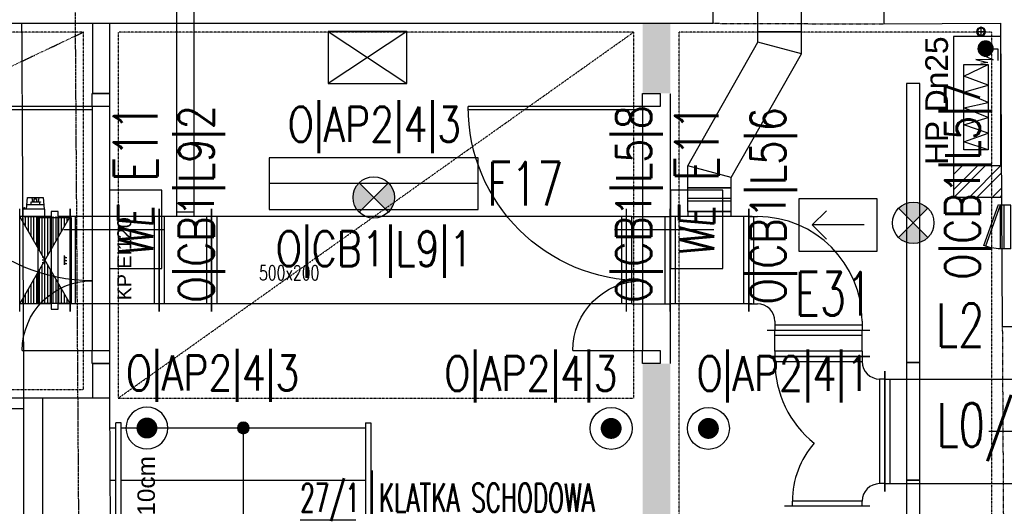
# Model space of a CAD drawing. Header units: inches. Extents: x -281236 to -70395, y 38777 to 102341.
# Tile 132 of 244: x -139572 to -139007, y 50760 to 51039. Entities that reach past the tile are written whole.
import ezdxf
from ezdxf.enums import TextEntityAlignment as Align

# ---------------------------------------------------------------- set-up
doc = ezdxf.new("R2010")
doc.units = ezdxf.units.IN
doc.header["$MEASUREMENT"] = 0
for name, pattern in [('CENTER', [2, 1.25, -0.25, 0.25, -0.25]), ('DASHDOT', [1, 0.5, -0.25, 0, -0.25]), ('DASHED2', [0.375, 0.25, -0.125]), ('DIVIDE', [31.75, 12.7, -6.35, 0, -6.35, 0, -6.35])]:
    doc.linetypes.add(name, pattern=pattern)
doc.layers.get('0').update_dxf_attribs({"color": 101})
for name, color, linetype in [('Drz---drzwi', 5, 'Continuous'), ('E-90', 6, 'Continuous'), ('E-OPIS-POM', 6, 'Continuous'), ('E35', 6, 'Continuous'), ('E50', 3, 'Continuous'), ('Ele-balustrada', 64, 'Continuous'), ('Ins-ppoz-opis', 240, 'Continuous'), ('Ins-went', 141, 'Continuous'), ('Mpoż-rury', 121, 'Continuous'), ('Mppoż-piony-hydranty', 121, 'Continuous'), ('Opis-spadki', 61, 'Continuous'), ('Os-osie glowne', 8, 'CENTER'), ('Sc-beton-hatch', 86, 'Continuous'), ('Sc-cegla pelna', 32, 'Continuous'), ('Sc-cegla pelna-hatch', 8, 'Continuous'), ('Sc-cegla pustak', 42, 'Continuous'), ('Sc-gk', 120, 'Continuous'), ('Sc-nad', 5, 'DASHED2'), ('Sc-nadproza kon', 5, 'DASHED2'), ('Sch-opis', 51, 'Continuous'), ('Sch-widok', 12, 'Continuous'), ('Suf-widok', 8, 'Continuous'), ('Wyp-meble', 155, 'Continuous')]:
    doc.layers.add(name, color=color, linetype=linetype)
doc.styles.add('ARIAL_CE', font='ARIAL.TTF', dxfattribs={"width": 0.8})
doc.styles.add('KA wymiar', font='romans.shx', dxfattribs={"width": 0.6})
doc.styles.add('ROMANS', font='romans', dxfattribs={"width": 0.85})
doc.styles.add('tab-bud$0$ROMANS', font='romans', dxfattribs={"width": 0.7})
doc.styles.add('TYTUL2', font='ARIAL.TTF')
doc.linetypes.add('ZIGZAG', pattern='A,0.00254,-5.08,[131,ltypeshp.shx,S=5.08,R=0,X=-5.08,Y=0],-10.16,[131,ltypeshp.shx,S=5.08,R=180,X=5.08,Y=0],-5.08', length=20.32254)

# ---------------------------------------------------------------- blocks, each defined once
blk = doc.blocks.new('pow')
for p, q in [((0, 0.523), (0, -0.523)), ((-1.075, 0), (1.78, 0))]:
    blk.add_line(p, q)
at = {"style": 'KA wymiar', "width": 0.6}
for s, height, p in [('2', 0.18, (-0.139, -0.27)), ('m', 0.21, (-0.333, -0.401))]:
    blk.add_text(s, height=height, dxfattribs=at).set_placement(p)
for tag, p in [('01', (-0.131, 0.084)), ('000.00', (-0.364, -0.401))]:
    blk.add_attdef(tag, text='', height=0.3, dxfattribs=at).set_placement(p, align=Align.RIGHT)
for tag, p in [('POMIESZCZENIE', (0.071, 0.084)), ('POSADZKA', (0.071, -0.401))]:
    blk.add_attdef(tag, p, '', height=0.3, dxfattribs=at)
blk = doc.blocks.new('we')
at = {"layer": 'E35', "ltscale": 0.2}
blk.add_lwpolyline([(45, 30), (0, 30), (0, 0), (45, 0)], close=True, dxfattribs=at)
at = {"layer": 'E35', "ltscale": 0.2, "style": 'ROMANS', "oblique": 5, "width": 0.8}
blk.add_text('WE', height=20, dxfattribs=at).set_placement((21.44, 15), align=Align.MIDDLE_CENTER)
blk = doc.blocks.new('kier')
at = {"layer": 'E35', "ltscale": 0.2}
for p, q in [((7.81, 15), (15.93, 23.11)), ((37.6, 15), (7.81, 15)), ((7.81, 15), (15.93, 6.89))]:
    blk.add_line(p, q, dxfattribs=at)
blk.add_lwpolyline([(0, 30), (45, 30), (45, 0), (0, 0)], close=True, dxfattribs=at)
blk = doc.blocks.new('E-90Przycisk')
at = {"layer": 'E35', "const_width": 3}
blk.add_lwpolyline([(1.5, 0, -1), (-1.5, 0, -1)], format="xyb", close=True, dxfattribs=at)
at = {"layer": 'E35'}
blk.add_circle((0, 0), 6, dxfattribs=at)
blk = doc.blocks.new('ozn_schody-kółko_d14')
at = {"ltscale": 25}
h = blk.add_hatch(color=256, dxfattribs=at)
edge = h.paths.add_edge_path()
edge.add_arc((0, 0), 3.33, 0, 360)
at = {"ltscale": 7}
blk.add_circle((0, 0), 3.33, dxfattribs=at)
blk = doc.blocks.new('_DKGJHF')
at = {"ltscale": 7}
for p, q in [((-21.08, -77), (35.92, -77)), ((-5, -145.5), (-104.98, -145.5)), ((-5, -147.5), (-105, -147.5))]:
    blk.add_line(p, q, dxfattribs=at)
for points in [[(5, -7.5), (5, 0), (-5, 0), (-5, -7.5)], [(5, -155), (5, -147.5), (-5, -147.5), (-5, -155)]]:
    blk.add_lwpolyline(points, close=True, dxfattribs=at)
for points in [[(-45, -7.5), (-5, -7.5)], [(-5, -147.5), (-5, -7.5)]]:
    blk.add_lwpolyline(points, dxfattribs=at)
for centre, radius, start, end in [((-5, -7.5), 40, 180, 270), ((-5, -147.5), 100, 90, 180)]:
    blk.add_arc(centre, radius, start, end)
blk = doc.blocks.new('_GJKHGJ')
at = {"ltscale": 25}
for p, q in [((-8, -5), (-8, 0)), ((-8, 0), (-8, -5)), ((0, 0), (-8, 0)), ((0, -5), (0, 0)), ((0, -5), (0, 0)), ((-8, -115), (-8, -5)), ((-8, -5), (0, -5)), ((-19.7, -60), (28.9, -60)), ((-8, -115), (0, -115)), ((-8, -120), (-8, -115)), ((0, -115), (0, -120)), ((0, -115), (0, -120)), ((0, -120), (-8, -120))]:
    blk.add_line(p, q, dxfattribs=at)
at = {"ltscale": 7}
for p, q in [((-8, -5), (-118, -5)), ((-8, -6.8), (-117.99, -6.8))]:
    blk.add_line(p, q, dxfattribs=at)
blk.add_arc((-8, -5), 110, 180, 270)
blk = doc.blocks.new('pion')
at = {"layer": 'Mpoż-rury', "color": 8}
for p, q in [((61204.15, 11079.35), (61204.15, 11073.35)), ((61201.15, 11076.35), (61207.15, 11076.35))]:
    blk.add_line(p, q, dxfattribs=at)
blk.add_circle((61204.13, 11076.35), 2.55, dxfattribs=at)
at = {"layer": 'Mpoż-rury'}
blk.add_circle((61204.15, 11076.35), 2, dxfattribs=at)
blk = doc.blocks.new('HP25')
at = {"layer": 'Mppoż-piony-hydranty'}
for p, q in [((-1492.3, 1506.02), (-1492.3, 1533.02)), ((-1492.3, 1533.02), (-1418.3, 1533.02)), ((-1418.3, 1533.02), (-1418.3, 1506.02)), ((-1469.71, 1527.1), (-1476.32, 1513.24)), ((-1427.42, 1527.1), (-1476.32, 1527.1)), ((-1476.32, 1527.1), (-1476.32, 1513.24)), ((-1464.43, 1513.24), (-1469.71, 1527.1)), ((-1460.46, 1527.1), (-1464.43, 1513.24)), ((-1454.51, 1513.24), (-1460.46, 1527.1)), ((-1451.54, 1527.1), (-1454.51, 1513.24)), ((-1445.92, 1513.24), (-1451.54, 1527.1)), ((-1441.63, 1527.1), (-1445.92, 1513.24)), ((-1437, 1513.24), (-1441.63, 1527.1)), ((-1432.04, 1527.1), (-1437, 1513.24)), ((-1427.42, 1513.24), (-1432.04, 1527.1)), ((-1427.42, 1513.24), (-1427.42, 1527.1)), ((-1487.98, 1518.24), (-1481.89, 1512.15)), ((-1487.82, 1518.35), (-1481.78, 1512.31)), ((-1487.64, 1518.46), (-1481.67, 1512.49)), ((-1487.46, 1518.56), (-1481.57, 1512.67)), ((-1487.27, 1518.66), (-1481.47, 1512.86)), ((-1487.08, 1518.74), (-1481.39, 1513.05)), ((-1486.87, 1518.82), (-1481.31, 1513.26)), ((-1486.66, 1518.89), (-1481.24, 1513.47)), ((-1486.43, 1518.95), (-1481.18, 1513.7)), ((-1486.2, 1519), (-1481.13, 1513.93)), ((-1485.95, 1519.04), (-1481.09, 1514.18)), ((-1485.69, 1519.06), (-1481.07, 1514.43)), ((-1485.42, 1519.07), (-1481.06, 1514.71)), ((-1485.13, 1519.06), (-1481.07, 1515)), ((-1484.81, 1519.03), (-1481.1, 1515.32)), ((-1484.47, 1518.96), (-1481.17, 1515.66)), ((-1484.08, 1518.86), (-1481.27, 1516.05)), ((-1483.61, 1518.68), (-1481.45, 1516.52)), ((-1482.97, 1518.31), (-1481.82, 1517.16)), ((-1479.08, 1520.38), (-1477.49, 1513.39)), ((-1478.95, 1510.35), (-1479.08, 1520.38)), ((-1489.78, 1514.94), (-1485.19, 1510.35)), ((-1489.78, 1514.66), (-1485.46, 1510.35)), ((-1489.77, 1514.37), (-1485.76, 1510.36)), ((-1489.76, 1515.2), (-1484.93, 1510.37)), ((-1489.73, 1514.05), (-1486.08, 1510.39)), ((-1489.72, 1515.45), (-1484.68, 1510.41)), ((-1489.67, 1515.68), (-1484.44, 1510.46)), ((-1489.67, 1513.7), (-1486.43, 1510.46)), ((-1489.62, 1515.91), (-1484.22, 1510.51)), ((-1489.55, 1516.12), (-1484, 1510.58)), ((-1489.55, 1513.3), (-1486.83, 1510.58)), ((-1489.47, 1516.33), (-1483.8, 1510.66)), ((-1489.39, 1516.53), (-1483.6, 1510.74)), ((-1489.36, 1512.82), (-1487.31, 1510.77)), ((-1489.29, 1516.72), (-1483.41, 1510.84)), ((-1489.19, 1516.9), (-1483.23, 1510.94)), ((-1489.08, 1517.08), (-1483.05, 1511.04)), ((-1488.97, 1517.24), (-1482.88, 1511.16)), ((-1488.85, 1517.41), (-1482.72, 1511.28)), ((-1488.72, 1517.56), (-1482.57, 1511.41)), ((-1488.59, 1517.71), (-1482.42, 1511.54)), ((-1488.45, 1517.85), (-1482.28, 1511.68)), ((-1488.3, 1517.99), (-1482.14, 1511.83)), ((-1488.14, 1518.12), (-1482.01, 1511.99)), ((-1480.93, 1514.44), (-1478.95, 1510.35)), ((-1477.49, 1513.39), (-1476.96, 1517.48)), ((-1476.32, 1513.24), (-1427.42, 1513.24)), ((-1488.93, 1512.11), (-1488.02, 1511.2)), ((-1485.29, 1510.48), (-1485.29, 1507.71)), ((-1485.29, 1507.71), (-1478.55, 1507.71)), ((-1418.3, 1506.02), (-1492.3, 1506.02))]:
    blk.add_line(p, q, dxfattribs=at)
blk.add_circle((-1485.42, 1514.71), 4.36, dxfattribs=at)
blk = doc.blocks.new('rewizja')
at = {"layer": 'Wyp-meble'}
for p, q in [((-25, 6), (-25, 0)), ((-25, 6), (0, 6)), ((0, 6), (0, 0)), ((-25, 4), (-25, 2)), ((0, 2), (-25, 2)), ((0, 0), (-25, 0))]:
    blk.add_line(p, q, dxfattribs=at)
blk.add_lwpolyline([(-23.15, -9.49), (0.34, -0.94), (0, 0), (-23.49, -8.55)], close=True, dxfattribs=at)
blk.add_arc((0, 0), 25, 180, 202.2924, dxfattribs=at)

msp = doc.modelspace()

# ---------------------------------------------------------------- hatches: boundary and pattern name
at = {"layer": 'E35'}
h = msp.add_hatch(color=256, dxfattribs=at)
edge = h.paths.add_edge_path()
edge.add_arc((-139368.68, 50936.83), 11.88, 135, 225)
edge.add_line((-139377.08, 50928.43), (-139368.68, 50936.83))
edge.add_line((-139368.68, 50936.83), (-139377.08, 50945.23))
edge = h.paths.add_edge_path()
edge.add_arc((-139368.68, 50936.83), 11.88, -45, 45)
edge.add_line((-139360.28, 50945.23), (-139368.68, 50936.83))
edge.add_line((-139368.68, 50936.83), (-139360.28, 50928.43))
h = msp.add_hatch(color=256, dxfattribs=at)
edge = h.paths.add_edge_path()
edge.add_arc((-139059.43, 50922.24), 11.88, 225, 315)
edge.add_line((-139051.03, 50913.84), (-139059.43, 50922.24))
edge.add_line((-139059.43, 50922.24), (-139067.83, 50913.84))
edge = h.paths.add_edge_path()
edge.add_arc((-139059.43, 50922.24), 11.88, 45, 135)
edge.add_line((-139067.83, 50930.64), (-139059.43, 50922.24))
edge.add_line((-139059.43, 50922.24), (-139051.03, 50930.64))
at = {"layer": 'Ins-went'}
h = msp.add_hatch(dxfattribs=at)
h.set_pattern_fill('LINE', color=256, scale=12.7, angle=270, style=0)
h.set_pattern_definition([(270, (-139557.1131, 50900.8385), (1.5875, 2e-13), [])])
h.paths.add_polyline_path([(-139542.61, 50925.84), (-139571.61, 50925.84), (-139542.61, 50875.84), (-139571.61, 50875.84)])
at = {"layer": 'Sc-beton-hatch'}
h = msp.add_hatch(dxfattribs=at)
h.set_pattern_fill('ANSI33', color=256, scale=25, style=0)
h.paths.add_polyline_path([(-139198.58, 51036.7), (-139214.58, 51036.7), (-139214.58, 50996.52), (-139198.58, 50996.52)])
h.paths.add_polyline_path([(-139198.58, 50841.52), (-139214.58, 50841.52), (-139214.58, 50321.65), (-139494.6, 50321.65), (-139494.6, 50305.65), (-139198.58, 50305.65)])
at = {"layer": 'Sc-cegla pelna-hatch'}
h = msp.add_hatch(dxfattribs=at)
h.set_pattern_fill('ANSI32', color=256, scale=25, style=0)
h.paths.add_polyline_path([(-139022.89, 50955.07), (-139036.29, 50955.07), (-139036.29, 50937.07), (-139022.89, 50937.07)])
h.paths.add_polyline_path([(-139008.89, 50955.07), (-139022.89, 50955.07), (-139022.89, 50937.07), (-139008.79, 50937.07)])

# ---------------------------------------------------------------- linework, layer by layer
at = {"color": 1, "linetype": 'Continuous', "lineweight": -2}
for p, q in [((-139148.43, 51031.84), (-139123.43, 51031.84)), ((-139491.61, 50871.34), (-139491.61, 50930.34)), ((-139198.73, 50930.34, -2945), (-139198.73, 50871.34, -2945)), ((-139143.23, 50845.7), (-139084.23, 50845.7)), ((-139075.73, 50768.2), (-139075.73, 50837.2))]:
    msp.add_line(p, q, dxfattribs=at)
at = {"color": 3, "linetype": 'Continuous', "lineweight": -2}
msp.add_line((-139125.66, 51031.84, 2945), (-139145.66, 51031.84, 2945), dxfattribs=at)
at = {"color": 4, "linetype": 'Continuous'}
for p, q in [((-139491.61, 50930.34), (-139491.61, 50871.34)), ((-139461.61, 50930.34), (-139461.61, 50871.34)), ((-139461.61, 50871.34), (-139461.61, 50930.34)), ((-139223.73, 50871.34, -2945), (-139223.73, 50930.34, -2945)), ((-139539.61, 50875.84), (-139539.61, 50925.84)), ((-139494.61, 50925.84), (-139494.61, 50875.84)), ((-139462.73, 50925.84), (-139492.73, 50925.84)), ((-139461.61, 50925.84), (-139491.61, 50925.84)), ((-139488.61, 50875.84), (-139488.61, 50925.84)), ((-139464.61, 50925.84), (-139464.61, 50875.84)), ((-139223.73, 50925.84), (-139461.61, 50925.84)), ((-139458.61, 50925.84), (-139458.61, 50875.84)), ((-139226.73, 50925.84, -2945), (-139226.73, 50875.84, -2945)), ((-139220.73, 50925.84, -2945), (-139223.73, 50925.84, -2945)), ((-139220.73, 50875.84, -2945), (-139220.73, 50925.84, -2945)), ((-139220.73, 50925.84, -2945), (-139201.73, 50925.84, -2945)), ((-139201.73, 50925.84, -2945), (-139201.73, 50875.84, -2945)), ((-139201.73, 50925.84, -2945), (-139198.73, 50925.84, -2945)), ((-139195.73, 50875.84, -2945), (-139195.73, 50925.84, -2945)), ((-139156.73, 50925.84, -2945), (-139156.73, 50875.84, -2945)), ((-139491.61, 50875.84), (-139542.61, 50875.84)), ((-139461.61, 50875.84), (-139491.61, 50875.84)), ((-139223.73, 50875.84), (-139461.61, 50875.84)), ((-139220.73, 50875.84, -2945), (-139223.73, 50875.84, -2945)), ((-139220.73, 50875.84, -2945), (-139201.73, 50875.84, -2945)), ((-139201.73, 50875.84, -2945), (-139198.73, 50875.84, -2945)), ((-139075.73, 50832.7), (-139078.73, 50832.7))]:
    msp.add_line(p, q, dxfattribs=at)
at = {"color": 0, "linetype": 'ByBlock', "lineweight": -2}
for p, q in [((-139223.73, 50925.84), (-139461.57, 50925.84)), ((-139223.73, 50875.84), (-139461.57, 50875.84))]:
    msp.add_line(p, q, dxfattribs=at)
at = {"color": 4, "linetype": 'Continuous'}
msp.add_arc((-139078.73, 50842.7), 10, 180, 270, dxfattribs=at)
at = {"layer": 'E35'}
for p, q in [((-139394.76, 51032.09), (-139349.76, 51002.09)), ((-139349.76, 51032.09), (-139394.76, 51002.09)), ((-139308.83, 50944.75), (-139428.53, 50944.75)), ((-139360.28, 50928.43), (-139377.08, 50945.23)), ((-139377.08, 50928.43), (-139360.28, 50945.23)), ((-139051.03, 50930.64), (-139067.83, 50913.84)), ((-139051.03, 50913.84), (-139067.83, 50930.64))]:
    msp.add_line(p, q, dxfattribs=at)
at = {"layer": 'E35', "ltscale": 0.2}
msp.add_lwpolyline([(-139349.76, 51032.09), (-139394.76, 51032.09), (-139394.76, 51002.09), (-139349.76, 51002.09)], close=True, dxfattribs=at)
at = {"layer": 'E35'}
for points in [[(-139063.28, 50842.24), (-139055.58, 50842.24), (-139055.58, 51002.24), (-139063.28, 51002.24)], [(-139308.83, 50959.6), (-139428.53, 50959.6), (-139428.53, 50929.9), (-139308.83, 50929.9)], [(-139055.58, 50842.24), (-139063.28, 50842.24), (-139063.28, 50774.74), (-139055.58, 50774.74)], [(-139063.28, 50614.74), (-139055.58, 50614.74), (-139055.58, 50774.74), (-139063.28, 50774.74)]]:
    msp.add_lwpolyline(points, close=True, dxfattribs=at)
for centre in [(-139368.68, 50936.83), (-139059.43, 50922.24)]:
    msp.add_circle(centre, 11.88, dxfattribs=at)
at = {"layer": 'Ele-balustrada'}
for p, q in [((-139513.43, 50807.65), (-139516.43, 50807.65)), ((-139516.43, 50523.65), (-139516.43, 50807.65)), ((-139513.43, 50524.9), (-139513.43, 50807.65)), ((-139373.43, 50807.65), (-139373.43, 50583.59)), ((-139370.43, 50807.65), (-139370.43, 50584.85))]:
    msp.add_line(p, q, dxfattribs=at)
msp.add_lwpolyline([(-139373.43, 50807.65), (-139370.43, 50807.65)], dxfattribs=at)
at = {"layer": 'Ins-ppoz-opis', "linetype": 'ZIGZAG', "ltscale": 0.025}
msp.add_line((-139558.59, 50821.7), (-139558.59, 50471.33), dxfattribs=at)
at = {"layer": 'Ins-went'}
for p, q in [((-139481.61, 50925.84), (-139481.61, 51090.18)), ((-139471.61, 50925.84), (-139471.61, 51090.18)), ((-139148.43, 51031.84), (-139148.43, 51086.74)), ((-139123.43, 51031.84), (-139123.43, 51086.74)), ((-139148.43, 51025.84), (-139148.43, 51031.84)), ((-139123.43, 51031.84), (-139148.43, 51031.84)), ((-139123.43, 51019.23), (-139123.43, 51031.84)), ((-139188.73, 50954.95), (-139148.43, 51025.84)), ((-139123.43, 51019.23), (-139148.43, 51025.84)), ((-139163.73, 50948.34), (-139123.43, 51019.23)), ((-139188.73, 50942.34), (-139188.73, 50954.95)), ((-139163.73, 50948.34), (-139188.73, 50954.95)), ((-139163.73, 50942.34), (-139163.73, 50948.34)), ((-139163.73, 50942.34), (-139188.73, 50942.34)), ((-139188.73, 50942.34), (-139163.73, 50942.34)), ((-139188.73, 50928.84), (-139188.73, 50942.34)), ((-139163.73, 50928.84), (-139163.73, 50942.34)), ((-139567.66, 50930.14), (-139567.06, 50936.84)), ((-139567.06, 50936.84), (-139558.16, 50936.84)), ((-139564.62, 50936.84), (-139564.28, 50934.39)), ((-139563.26, 50934.39), (-139563.26, 50936.04)), ((-139563.26, 50936.04), (-139561.96, 50936.04)), ((-139561.96, 50936.04), (-139561.96, 50934.39)), ((-139560.61, 50936.84), (-139560.95, 50934.39)), ((-139558.16, 50936.84), (-139557.56, 50930.14)), ((-139188.73, 50936.34), (-139163.73, 50936.34)), ((-139571.61, 50871.34), (-139571.61, 50930.34)), ((-139557.26, 50930.14), (-139569.86, 50930.14)), ((-139569.86, 50930.14), (-139569.86, 50925.84)), ((-139569.06, 50930.14), (-139569.06, 50931.04)), ((-139569.06, 50931.04), (-139568.86, 50931.04)), ((-139568.86, 50931.04), (-139568.86, 50930.14)), ((-139567.42, 50932.84), (-139557.8, 50932.84)), ((-139565.01, 50932.84), (-139565.01, 50934.39)), ((-139565.01, 50934.39), (-139559.62, 50934.39)), ((-139559.62, 50934.09), (-139560.21, 50934.09)), ((-139560.21, 50934.09), (-139560.21, 50932.84)), ((-139559.62, 50934.39), (-139559.62, 50934.09)), ((-139557.26, 50925.84), (-139557.26, 50930.14)), ((-139542.61, 50871.34), (-139542.61, 50930.34)), ((-139542.61, 50930.34), (-139542.61, 50871.34)), ((-139198.73, 50871.34, -2945), (-139198.73, 50930.34, -2945)), ((-139188.73, 50934.84), (-139163.73, 50934.84)), ((-139153.73, 50930.34, -2945), (-139153.73, 50871.34, -2945)), ((-139153.73, 50871.34), (-139153.73, 50930.34)), ((-139542.61, 50875.84), (-139571.61, 50925.84)), ((-139571.61, 50875.84), (-139542.61, 50925.84)), ((-139553.61, 50925.84), (-139571.61, 50925.84)), ((-139569.86, 50925.84), (-139557.26, 50925.84)), ((-139561.16, 50925.39), (-139542.06, 50925.39)), ((-139561.16, 50925.39), (-139561.16, 50876.29)), ((-139549.61, 50928.84), (-139553.61, 50928.84)), ((-139553.61, 50928.84), (-139553.61, 50872.84)), ((-139549.61, 50872.84), (-139549.61, 50928.84)), ((-139542.61, 50925.84), (-139549.61, 50925.84)), ((-139491.61, 50925.84), (-139542.61, 50925.84)), ((-139542.06, 50925.39), (-139542.06, 50876.29)), ((-139481.61, 50928.5), (-139471.61, 50928.5)), ((-139218.81, 50925.84), (-139199.81, 50925.84)), ((-139153.73, 50925.84, -2945), (-139198.73, 50925.84, -2945)), ((-139151.77, 50925.84, -2945), (-139196.77, 50925.84, -2945)), ((-139188.73, 50928.84, -2945), (-139163.73, 50928.84, -2945)), ((-139188.73, 50928.84, -2945), (-139188.73, 50925.84, -2945)), ((-139163.73, 50928.84), (-139188.73, 50928.84)), ((-139163.73, 50925.84, -2945), (-139163.73, 50928.84, -2945)), ((-139153.73, 50925.84), (-139148.73, 50925.84)), ((-139150.73, 50875.84), (-139150.73, 50925.84)), ((-139557.11, 50902.64), (-139558.72, 50902.64)), ((-139557.11, 50902.64), (-139557.6, 50903.13)), ((-139557.11, 50902.64), (-139557.6, 50902.15)), ((-139557.11, 50900.94), (-139557.6, 50901.43)), ((-139557.11, 50898.19), (-139557.11, 50903.52)), ((-139546.11, 50903.49), (-139546.11, 50898.16)), ((-139546.11, 50902.44), (-139545.62, 50902.93)), ((-139546.11, 50902.44), (-139544.51, 50902.44)), ((-139546.11, 50902.44), (-139545.62, 50901.95)), ((-139557.11, 50900.94), (-139558.72, 50900.94)), ((-139557.11, 50899.24), (-139558.72, 50899.24)), ((-139557.11, 50900.94), (-139557.6, 50900.45)), ((-139557.11, 50899.24), (-139557.6, 50899.73)), ((-139557.11, 50899.24), (-139557.6, 50898.75)), ((-139546.11, 50900.74), (-139545.62, 50901.23)), ((-139546.11, 50900.74), (-139544.51, 50900.74)), ((-139546.11, 50900.74), (-139545.62, 50900.25)), ((-139546.11, 50899.04), (-139545.62, 50899.53)), ((-139546.11, 50899.04), (-139544.51, 50899.04)), ((-139546.11, 50899.04), (-139545.62, 50898.55)), ((-139553.61, 50875.84), (-139571.61, 50875.84)), ((-139561.16, 50876.29), (-139542.06, 50876.29)), ((-139542.61, 50875.84), (-139549.61, 50875.84)), ((-139462.73, 50875.84), (-139492.73, 50875.84)), ((-139218.81, 50875.84), (-139199.81, 50875.84)), ((-139153.73, 50875.84, -2945), (-139198.73, 50875.84, -2945)), ((-139151.77, 50875.84, -2945), (-139196.77, 50875.84, -2945)), ((-139153.73, 50875.84), (-139148.73, 50875.84)), ((-139553.61, 50872.84), (-139549.61, 50872.84)), ((-139138.73, 50865.84), (-139138.73, 50860.8)), ((-139138.73, 50863.8), (-139088.73, 50863.8)), ((-139088.73, 50865.84), (-139088.73, 50860.8)), ((-139143.23, 50860.8), (-139084.23, 50860.8)), ((-139138.73, 50857.8), (-139138.73, 50860.8)), ((-139138.73, 50857.8), (-139088.73, 50857.8)), ((-139138.73, 50848.7), (-139138.73, 50857.8)), ((-139088.73, 50857.8), (-139088.73, 50860.8)), ((-139088.73, 50848.7), (-139088.73, 50857.8)), ((-139084.23, 50845.7), (-139143.23, 50845.7)), ((-139088.73, 50848.7), (-139138.73, 50848.7)), ((-139138.73, 50848.7), (-139138.73, 50845.7)), ((-139138.73, 50845.7), (-139138.73, 50842.7)), ((-139088.73, 50848.7), (-139088.73, 50845.7)), ((-139088.73, 50845.7), (-139088.73, 50842.7)), ((-139138.73, 50842.7), (-139088.73, 50842.7)), ((-139075.73, 50837.2), (-139075.73, 50768.2)), ((-139078.73, 50832.7), (-139078.73, 50772.7)), ((-139075.73, 50832.7), (-138971.03, 50832.7)), ((-139072.73, 50772.7), (-139072.73, 50832.7)), ((-139075.73, 50772.7), (-139078.73, 50772.7)), ((-139075.73, 50772.7), (-138971.03, 50772.7)), ((-139088.73, 50762.7), (-139128.73, 50762.7)), ((-139128.73, 50759.7), (-139128.73, 50762.7)), ((-139088.73, 50759.7), (-139088.73, 50762.7)), ((-139084.23, 50759.7), (-139133.23, 50759.7))]:
    msp.add_line(p, q, dxfattribs=at)
for centre, radius, start, end in [((-139148.73, 50865.84), 60, 0, 90), ((-139148.73, 50865.84), 10, 0, 90), ((-139078.73, 50842.7), 60, 180, 231.3752), ((-139078.73, 50762.7), 50, 138.5092, 180), ((-139078.73, 50762.7), 10, 90, 180)]:
    msp.add_arc(centre, radius, start, end, dxfattribs=at)
at = {"layer": 'Os-osie glowne'}
msp.add_line((-139518.63, 47893.27), (-139545.97, 51985.69), dxfattribs=at)
at = {"layer": 'Sc-cegla pelna'}
for p, q in [((-139618.41, 51036.7), (-139174.34, 51036.7)), ((-139529.97, 51036.7), (-139529.97, 50996.52)), ((-139520.16, 51036.7), (-139520.16, 50996.52)), ((-139520.16, 50996.52), (-139529.97, 50996.52)), ((-138963.38, 50862.7), (-139008.38, 50862.7)), ((-139529.97, 50841.52), (-139520.16, 50841.52)), ((-139529.97, 50841.52), (-139529.97, 50821.7)), ((-139520.16, 50841.52), (-139520.16, 50821.7)), ((-139569.16, 50746.56), (-139569.16, 50821.7)), ((-139520.16, 50821.7), (-139518.21, 50467.61))]:
    msp.add_line(p, q, dxfattribs=at)
for points in [[(-139174.59, 51081.74), (-139174.34, 51036.7)], [(-139076.59, 51081.7), (-139076.34, 51036.33), (-139009.34, 51036.7), (-139008.38, 50862.7)], [(-139520.16, 50821.7), (-139569.16, 50821.7)]]:
    msp.add_lwpolyline(points, dxfattribs=at)
at = {"layer": 'Sc-cegla pustak'}
for p, q in [((-139036.29, 50955.07), (-139036.29, 50937.07)), ((-139036.29, 50955.07), (-139008.89, 50955.07)), ((-139036.29, 50937.07), (-139008.79, 50937.07))]:
    msp.add_line(p, q, dxfattribs=at)
at = {"layer": 'Sc-gk'}
for p, q in [((-139569.16, 50821.7), (-139600.16, 50821.7)), ((-139569.16, 50815.7), (-139594.16, 50815.7))]:
    msp.add_line(p, q, dxfattribs=at)
at = {"layer": 'Sc-nad'}
for p, q in [((-139520.16, 50996.52), (-139520.16, 50841.52)), ((-139198.58, 50841.52), (-139198.58, 50996.52))]:
    msp.add_line(p, q, dxfattribs=at)
msp.add_lwpolyline([(-139569.16, 50821.7), (-139570.32, 51036.7)], dxfattribs=at)
at = {"layer": 'Sc-nadproza kon', "linetype": 'DASHDOT', "ltscale": 0.5}
msp.add_line((-139008.38, 50862.7), (-139007.72, 50742.7), dxfattribs=at)
msp.add_lwpolyline([(-139174.34, 51036.7), (-139076.34, 51036.33)], dxfattribs=at)
at = {"layer": 'Sch-opis'}
msp.add_lwpolyline([(-139443.43, 50804.65), (-139443.43, 50554.25)], dxfattribs=at)
at = {"layer": 'Sch-widok'}
for p, q in [((-139513.43, 50524.9), (-139513.43, 50804.65)), ((-139373.43, 50804.65), (-139373.43, 50583.59))]:
    msp.add_line(p, q, dxfattribs=at)
for points in [[(-139520.07, 50804.65), (-139516.43, 50804.65)], [(-139513.43, 50804.65), (-139373.43, 50804.65)], [(-139519.9, 50774.65), (-139516.43, 50774.65)], [(-139513.43, 50774.65), (-139373.43, 50774.65)]]:
    msp.add_lwpolyline(points, dxfattribs=at)
at = {"layer": 'Suf-widok', "linetype": 'DIVIDE', "ltscale": 0.02}
for p, q in [((-139967.54, 50826.7), (-139534.97, 51031.7)), ((-139515.16, 50821.7), (-139219.58, 51031.7)), ((-139193.58, 50300.65), (-139193.58, 51031.7)), ((-139014.34, 51031.7), (-139193.58, 51031.7)), ((-139014.34, 48559.66), (-139014.34, 51031.7))]:
    msp.add_line(p, q, dxfattribs=at)
msp.add_lwpolyline([(-139967.54, 51013.52), (-139967.54, 50826.7), (-139534.97, 50826.7), (-139534.97, 51031.7), (-139921.41, 51031.7), (-139921.41, 51013.52)], dxfattribs=at)
msp.add_lwpolyline([(-139515.16, 50821.7), (-139219.58, 50821.7), (-139219.58, 51031.7), (-139515.16, 51031.7)], close=True, dxfattribs=at)

# ---------------------------------------------------------------- block references
at = {"xscale": -1, "rotation": 270}
msp.add_blockref('rewizja', (-139009.54, 50932.42), dxfattribs=at)
at = {"layer": 'Drz---drzwi', "xscale": -1, "rotation": 180}
for p in [(-139525.16, 50841.52), (-139209.58, 50841.52)]:
    msp.add_blockref('_DKGJHF', p, dxfattribs=at)
at = {"layer": 'Drz---drzwi', "rotation": 180}
msp.add_blockref('_GJKHGJ', (-138987.25, 50742.7), dxfattribs=at)
at = {"layer": 'E-OPIS-POM', "xscale": 54, "yscale": 54, "zscale": 54}
msp.add_blockref('pow', (-139369.6, 50751.97), dxfattribs=at).add_auto_attribs({'000.00': '21,70', '01': '27/1', 'POMIESZCZENIE': 'KLATKA SCHODOWA', 'POSADZKA': 'terrazzo P22A'})
at = {"layer": 'E35', "yscale": 2, "zscale": 2}
for p, xscale, rotation in [((-139498.68, 50804.59), -1.999999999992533, 49.42344150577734), ((-139232.58, 50804.37), 1.999999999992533, 310.5765584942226), ((-139176.84, 50804.37), 1.999999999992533, 310.5765584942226)]:
    msp.add_blockref('E-90Przycisk', p, dxfattribs=dict(at, xscale=xscale, rotation=rotation))
at = {"layer": 'E50', "rotation": 90}
for p in [(-139490.16, 50896.02), (-139168.58, 50896.02)]:
    msp.add_blockref('we', p, dxfattribs=at)
at = {"layer": 'E50', "xscale": -1, "rotation": 180}
msp.add_blockref('kier', (-139125.09, 50936.05), dxfattribs=at)
at = {"layer": 'Mpoż-rury', "xscale": -1, "rotation": 270}
msp.add_blockref('pion', (-150096.89, -10172.3), dxfattribs=at)
at = {"layer": 'Mppoż-piony-hydranty', "xscale": -1, "rotation": 90.00001335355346}
msp.add_blockref('HP25', (-137503.27, 49536.77), dxfattribs=at)
at = {"layer": 'Sch-opis', "xscale": -1, "rotation": 270}
msp.add_blockref('ozn_schody-kółko_d14', (-139443.43, 50804.65), dxfattribs=at)

# ---------------------------------------------------------------- texts
at = {"layer": 'E-90', "style": 'ROMANS', "width": 0.8}
for s, rotation, p in [('O|CB1|L5|7', 90, (-139029.75, 50946.21)), ('O|AP2|4|3', 0, (-139368.31, 50977.38)), ('O|CB1|L9|2', 90, (-139468.98, 50933.09)), ('O|CB1|L5|8', 90, (-139218.22, 50933.09)), ('O|CB1|L5|6', 90, (-139141.23, 50932)), ('O|CB1|L9|1', 0, (-139368.31, 50906.04)), ('O|AP2|4|3', 360, (-139461.04, 50834.78)), ('O|AP2|4|3', 0, (-139278.63, 50834.45)), ('O|AP2|4|1', 0, (-139133.96, 50834.45))]:
    msp.add_text(s, height=20, rotation=rotation, dxfattribs=at).set_placement(p, align=Align.MIDDLE)
at = {"layer": 'E35', "style": 'ROMANS', "width": 0.7}
for p in [(-139505.16, 50968.02), (-139183.58, 50968.29)]:
    msp.add_text('E11', height=25, rotation=90, dxfattribs=at).set_placement(p, align=Align.MIDDLE)
for s, p in [('F17', (-139281.76, 50944.75)), ('E31', (-139105.07, 50881.61)), ('L2', (-139032.53, 50863.6)), ('L0/1', (-139016.48, 50804.6))]:
    msp.add_text(s, height=25, dxfattribs=at).set_placement(p, align=Align.MIDDLE)
at = {"layer": 'Ins-went', "style": 'ARIAL_CE'}
msp.add_text('KP EI120', height=8.062, rotation=90, dxfattribs=at).set_placement((-139507.63, 50877.87, 19.68))
at = {"layer": 'Ins-went', "style": 'tab-bud$0$ROMANS', "width": 0.7}
msp.add_text('500x200', height=8.424, dxfattribs=at).set_placement((-139434.46, 50889.41))
at = {"layer": 'Opis-spadki', "style": 'TYTUL2'}
msp.add_text('HP Dn25', height=13, rotation=90, dxfattribs=at).set_placement((-139046.04, 50992.32), align=Align.MIDDLE)
at = {"layer": 'Sch-opis', "style": 'TYTUL2'}
msp.add_text('BALUSTRADA h=110cm', height=10, rotation=90, dxfattribs=at).set_placement((-139494.13, 50633.61))

doc.saveas('drawing.dxf')
